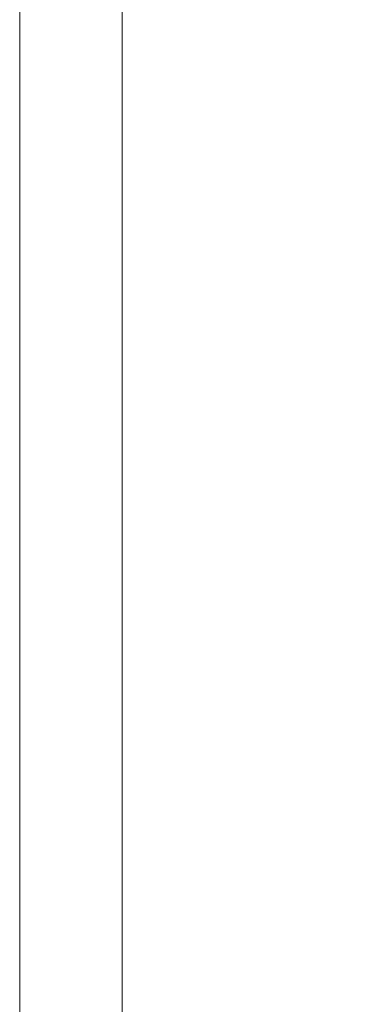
# Model space of a CAD drawing. Header units: millimetres. Extents: x 84337 to 168437, y -3060 to 56340.
# Tile 40 of 84: x 84337 to 87617, y 29247 to 38829. Entities that reach past the tile are written whole.
import ezdxf
from ezdxf.xclip import XClip

# ---------------------------------------------------------------- set-up
doc = ezdxf.new("R2010")
doc.units = ezdxf.units.MM
doc.linetypes.add('DGN4', pattern=[1345.6, 672.8, -336.4, 0, -336.4])
doc.layers.add('1', color=7, linetype='Continuous')
doc.layers.add('56', color=7, linetype='Continuous')

# ---------------------------------------------------------------- blocks, each defined once
blk = doc.blocks.new('50E03_329_B02 - Default')
at = {"layer": '56', "color": 3, "linetype": 'DGN4', "lineweight": 0}
for p, q in [((51564.76, 36692.77), (-3435.24, 36692.77)), ((51564.76, 31892.77), (-3435.24, 31892.77))]:
    blk.add_line(p, q, dxfattribs=at)
blk = doc.blocks.new('A1')
at = {"layer": '1', "color": 1, "linetype": 'Continuous', "lineweight": 0}
blk.add_line((0, 59400), (0, 0), dxfattribs=at)
at = {"layer": '1', "color": 5, "linetype": 'Continuous', "lineweight": 0, "flags": 128}
blk.add_lwpolyline([(1000, 1000), (83100, 1000), (83100, 58400), (1000, 58400), (1000, 1000)], dxfattribs=at)
blk = doc.blocks.new('AnonymousCell52')
at = {"color": 1, "linetype": 'Continuous', "lineweight": 0}
blk.add_blockref('A1', (-42050, -29700), dxfattribs=at)

msp = doc.modelspace()

# ---------------------------------------------------------------- block references
at = {"color": 1, "linetype": 'Continuous', "lineweight": 0}
msp.add_blockref('AnonymousCell52', (126387.47, 26639.79), dxfattribs=at)
ref = msp.add_blockref('50E03_329_B02 - Default', (90070.43, 1776.72))
XClip(ref).set_block_clipping_path([(-1935.24, 2907.77), (50064.76, 48907.77)])

doc.saveas('drawing.dxf')
